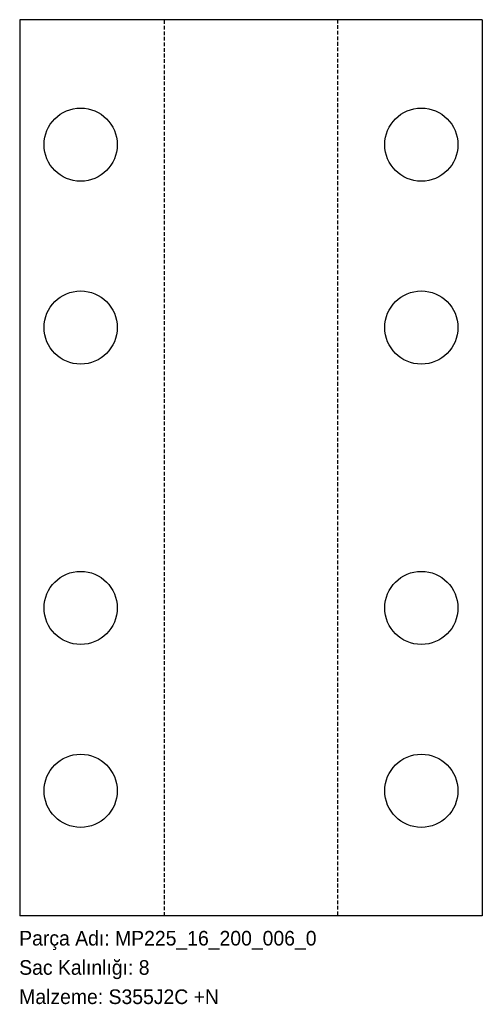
# Model space of a CAD drawing. Header units: millimetres. Extents: x 0 to 380, y -72 to 735.
import ezdxf

# ---------------------------------------------------------------- set-up
doc = ezdxf.new("R2010")
doc.units = ezdxf.units.MM
for name, pattern in [('SLD-Katı', [0]), ('SLD-Kesik', [4.572, 3.048, -1.524]), ('SLD-Sürekli', [0])]:
    doc.linetypes.add(name, pattern=pattern)
doc.layers.add('METIN', color=96, linetype='SLD-Katı')
doc.styles.add('SLDTEXTSTYLE0', font='ARIAL.TTF', dxfattribs={"width": 0.948, "bigfont": 'bigfont'})
doc.styles.add('SLDTEXTSTYLE1', font='ARIAL.TTF', dxfattribs={"width": 0.948})

msp = doc.modelspace()

# ---------------------------------------------------------------- linework, layer by layer
at = {"color": 7, "linetype": 'SLD-Sürekli', "lineweight": 25}
for p, q in [((0.4, 735.4), (0.4, 0.4)), ((379.82, 735.4), (0.4, 735.4)), ((379.82, 735.4), (379.82, 0.4)), ((379.82, 0.4), (0.4, 0.4))]:
    msp.add_line(p, q, dxfattribs=at)
at = {"color": 7, "linetype": 'SLD-Kesik'}
for p, q in [((119.25, 0.4), (119.25, 735.4)), ((260.96, 735.4), (260.96, 0.4))]:
    msp.add_line(p, q, dxfattribs=at)
at = {"color": 7, "linetype": 'SLD-Sürekli', "lineweight": 25}
for centre in [(50.4, 632.9), (329.82, 632.9), (50.4, 482.9), (329.82, 482.9), (50.4, 252.9), (329.82, 252.9), (50.4, 102.9), (329.82, 102.9)]:
    msp.add_circle(centre, 30, dxfattribs=at)

# ---------------------------------------------------------------- texts
at = {"layer": 'METIN', "char_height": 12, "attachment_point": 1}
for s, insert, style in [('Parça Adı: MP225_16_200_006_0', (0, -12.03), 'SLDTEXTSTYLE0'), ('Sac Kalınlığı: 8', (0, -36.03), 'SLDTEXTSTYLE0'), ('Malzeme: S355J2C +N', (0, -60.03), 'SLDTEXTSTYLE1')]:
    msp.add_mtext(s, dxfattribs=dict(at, insert=insert, style=style))

doc.saveas('drawing.dxf')
